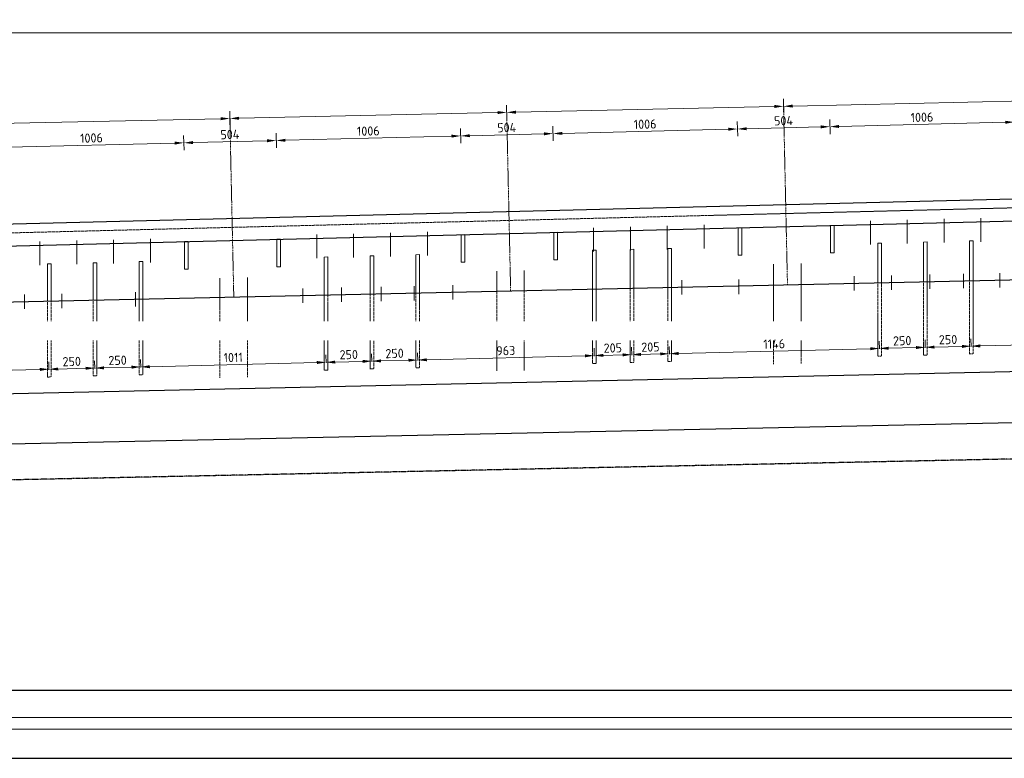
# Model space of a CAD drawing. Header units: millimetres. Extents: x -8028558 to 327273, y -63352 to 83293.
# Tile 28 of 195: x -18489 to -13120, y 8755 to 12783. Entities that reach past the tile are written whole.
import ezdxf
from ezdxf import colors
from ezdxf.entities.mleader import LeaderData, LeaderLine
from ezdxf.math import Vec2, Vec3

# ---------------------------------------------------------------- set-up
doc = ezdxf.new("R2010")
doc.units = ezdxf.units.MM
for name, pattern in [('NLCS-HIDDEN', [4, 2, -2]), ('XX-AFBREEK', [7, 4, -1, 1, -1]), ('XX-HART', [13, 4, -2, 1, -2, 4]), ('ZZ-HIDDEN-SO', [4, 2, -2])]:
    doc.linetypes.add(name, pattern=pattern)
for name, color, linetype, lineweight in [('B-CO-BC-AFBREEKLIJN-GD', 7, 'XX-AFBREEK', 25), ('B-CO-BC-BETONVORM-GD', 90, 'Continuous', 25), ('B-CO-BC-BETONVORM-GN', 10, 'ZZ-HIDDEN-SO', 13), ('B-CO-BC-STORTNAAD-GD', 10, 'BC-STORTNAAD', 25), ('B-CO-BC-WAPENING_HOOFDWAPENING-G', 170, 'Continuous', 18), ('B-CO-BC-WAPENING_HOOFDWAPENING-GN', 140, 'NLCS-HIDDEN', 13), ('X-XX-AL-HARTLIJN-G', 7, 'XX-HART', 18), ('X-XX-AL-M', 7, 'Continuous', 18), ('X-XX-AL-VERWIJZING-T25', 7, 'Continuous', 25)]:
    doc.layers.add(name, color=color, linetype=linetype, lineweight=lineweight)
doc.styles.add('NLCS-ISO-MM20-T25', font='NLCS-ISO.ttf', dxfattribs={"height": 50})
doc.linetypes.add('BC-STORTNAAD', pattern='A,15,-1,[175,NLCS.SHX,S=1,R=0,X=0,Y=0],-1', length=17)
doc.dimstyles.new('NLCS-MM20-T25-PIJL_L0_H4', dxfattribs={"dimscale": 20, "dimtxt": 2.5, "dimasz": 2.5, "dimexe": 2, "dimexo": 2, "dimgap": 0.7, "dimtad": 1, "dimdec": 0, "dimzin": 0, "dimdsep": 46, "dimtxsty": 'NLCS-ISO-MM20-T25', "dimcen": 0, "dimdle": 2, "dimclrd": 256, "dimclre": 256, "dimclrt": 256, "dimadec": 4, "dimazin": 0, "dimtfac": 1, "dimtdec": 3, "dimtofl": 0, "dimtmove": 0, "dimatfit": 3, "dimfxl": 2, "dimfxlon": 1, "dimtfillclr": 256, "dimtolj": 1, "dimtzin": 0, "dimlwd": -1, "dimlwe": -1, "dimarcsym": 0})

# ---------------------------------------------------------------- blocks, each defined once
blk = doc.blocks.new('*D193')
at = {"layer": 'X-XX-AL-M', "transparency": 16777216}
for p, q in [((-29731.3, 12670.7), (-29731.3, 12750.7)), ((-10761.3, 12670.7), (-10761.3, 12750.7)), ((-29681.3, 12710.7), (-10811.3, 12710.7))]:
    blk.add_line(p, q, dxfattribs=at)
for points in [[(-29681.3, 12719.1), (-29681.3, 12702.4), (-29731.3, 12710.7)], [(-10811.3, 12719.1), (-10811.3, 12702.4), (-10761.3, 12710.7)]]:
    blk.add_solid(points, dxfattribs=at)
at = {"layer": 'X-XX-AL-M', "transparency": 16777216, "insert": (-20246.3, 12749.7), "char_height": 50, "attachment_point": 5, "style": 'NLCS-ISO-MM20-T25'}
blk.add_mtext('\\A1;18970', dxfattribs=at)
blk = doc.blocks.new('*D205')
at = {"layer": 'X-XX-AL-M', "transparency": 16777216}
for p, q in [((-18851.8, 12170.5), (-18853.6, 12250.5)), ((-18802.7, 12211.6), (-17393.1, 12242.7)), ((-17342.2, 12203.8), (-17344, 12283.8))]:
    blk.add_line(p, q, dxfattribs=at)
for points in [[(-17393.2, 12251), (-17392.9, 12234.4), (-17343.1, 12243.8)], [(-18802.9, 12219.9), (-18802.5, 12203.3), (-18852.7, 12210.5)]]:
    blk.add_solid(points, dxfattribs=at)
blk = doc.blocks.new('*D206')
at = {"layer": 'X-XX-AL-M', "transparency": 16777216}
for p, q in [((-15832.6, 12237.1), (-15834.3, 12317.1)), ((-17342.2, 12203.8), (-17344, 12283.8)), ((-17293.1, 12244.9), (-15883.4, 12276))]:
    blk.add_line(p, q, dxfattribs=at)
for points in [[(-17293.3, 12253.3), (-17292.9, 12236.6), (-17343.1, 12243.8)], [(-15883.6, 12284.4), (-15883.2, 12267.7), (-15833.4, 12277.1)]]:
    blk.add_solid(points, dxfattribs=at)
blk = doc.blocks.new('*D207')
at = {"layer": 'X-XX-AL-M', "transparency": 16777216}
for p, q in [((-14322.9, 12270.4), (-14324.7, 12350.4)), ((-15832.6, 12237.1), (-15834.3, 12317.1)), ((-15783.5, 12278.2), (-14373.8, 12309.3))]:
    blk.add_line(p, q, dxfattribs=at)
for points in [[(-14374, 12317.7), (-14373.6, 12301), (-14323.8, 12310.4)], [(-15783.6, 12286.6), (-15783.3, 12269.9), (-15833.4, 12277.1)]]:
    blk.add_solid(points, dxfattribs=at)
blk = doc.blocks.new('*D208')
at = {"layer": 'X-XX-AL-M', "transparency": 16777216}
for p, q in [((-14322.9, 12270.4), (-14324.7, 12350.4)), ((-12813.3, 12303.7), (-12815.1, 12383.7)), ((-14273.8, 12311.5), (-12864.2, 12342.6))]:
    blk.add_line(p, q, dxfattribs=at)
for points in [[(-12864.3, 12351), (-12864, 12334.3), (-12814.2, 12343.7)], [(-14274, 12319.9), (-14273.6, 12303.2), (-14323.8, 12310.4)]]:
    blk.add_solid(points, dxfattribs=at)
blk = doc.blocks.new('*D255')
at = {"layer": 'X-XX-AL-M', "transparency": 16777216}
for p, q in [((-17593, 12071.1), (-17595, 12151.1)), ((-18598.7, 12046), (-18600.7, 12125.9)), ((-18549.7, 12087.2), (-17644, 12109.8))]:
    blk.add_line(p, q, dxfattribs=at)
for points in [[(-18549.9, 12095.5), (-18549.5, 12078.9), (-18599.7, 12086)], [(-17644.2, 12118.2), (-17643.7, 12101.5), (-17594, 12111.1)]]:
    blk.add_solid(points, dxfattribs=at)
at = {"layer": 'X-XX-AL-M', "transparency": 16777216, "insert": (-18097.8, 12137.5), "char_height": 50, "attachment_point": 5, "rotation": 1.4321, "style": 'NLCS-ISO-MM20-T25'}
blk.add_mtext('\\A1;1006', dxfattribs=at)
blk = doc.blocks.new('*D256')
at = {"layer": 'X-XX-AL-M', "transparency": 16777216}
for p, q in [((-17593, 12071.1), (-17595, 12151.1)), ((-17089.1, 12083.7), (-17091.1, 12163.7)), ((-17544, 12112.3), (-17140.1, 12122.4))]:
    blk.add_line(p, q, dxfattribs=at)
for points in [[(-17544.2, 12120.7), (-17543.8, 12104), (-17594, 12111.1)], [(-17140.3, 12130.8), (-17139.9, 12114.1), (-17090.1, 12123.7)]]:
    blk.add_solid(points, dxfattribs=at)
at = {"layer": 'X-XX-AL-M', "transparency": 16777216, "insert": (-17343, 12156.4), "char_height": 50, "attachment_point": 5, "rotation": 1.4321, "style": 'NLCS-ISO-MM20-T25'}
blk.add_mtext('\\A1;504', dxfattribs=at)
blk = doc.blocks.new('*D257')
at = {"layer": 'X-XX-AL-M', "transparency": 16777216}
for p, q in [((-16083.4, 12108.8), (-16085.4, 12188.8)), ((-17089.1, 12083.7), (-17091.1, 12163.7)), ((-17040.1, 12124.9), (-16134.4, 12147.6))]:
    blk.add_line(p, q, dxfattribs=at)
for points in [[(-16134.6, 12155.9), (-16134.2, 12139.3), (-16084.4, 12148.8)], [(-17040.4, 12133.3), (-17039.9, 12116.6), (-17090.1, 12123.7)]]:
    blk.add_solid(points, dxfattribs=at)
at = {"layer": 'X-XX-AL-M', "transparency": 16777216, "insert": (-16588.3, 12175.3), "char_height": 50, "attachment_point": 5, "rotation": 1.4321, "style": 'NLCS-ISO-MM20-T25'}
blk.add_mtext('\\A1;1006', dxfattribs=at)
blk = doc.blocks.new('*D258')
at = {"layer": 'X-XX-AL-M', "transparency": 16777216}
for p, q in [((-16083.4, 12108.8), (-16085.4, 12188.8)), ((-15579.6, 12121.4), (-15581.6, 12201.4)), ((-16034.5, 12150.1), (-15630.6, 12160.2))]:
    blk.add_line(p, q, dxfattribs=at)
for points in [[(-16034.7, 12158.4), (-16034.3, 12141.8), (-16084.4, 12148.8)], [(-15630.8, 12168.5), (-15630.4, 12151.9), (-15580.6, 12161.4)]]:
    blk.add_solid(points, dxfattribs=at)
at = {"layer": 'X-XX-AL-M', "transparency": 16777216, "insert": (-15833.5, 12194.1), "char_height": 50, "attachment_point": 5, "rotation": 1.4321, "style": 'NLCS-ISO-MM20-T25'}
blk.add_mtext('\\A1;504', dxfattribs=at)
blk = doc.blocks.new('*D259')
at = {"layer": 'X-XX-AL-M', "transparency": 16777216}
for p, q in [((-15579.6, 12121.4), (-15581.6, 12201.4)), ((-14573.9, 12146.6), (-14575.9, 12226.6)), ((-15530.6, 12162.7), (-14624.9, 12185.3))]:
    blk.add_line(p, q, dxfattribs=at)
for points in [[(-14625.1, 12193.7), (-14624.7, 12177), (-14574.9, 12186.6)], [(-15530.8, 12171), (-15530.4, 12154.4), (-15580.6, 12161.4)]]:
    blk.add_solid(points, dxfattribs=at)
at = {"layer": 'X-XX-AL-M', "transparency": 16777216, "insert": (-15078.7, 12213), "char_height": 50, "attachment_point": 5, "rotation": 1.4321, "style": 'NLCS-ISO-MM20-T25'}
blk.add_mtext('\\A1;1006', dxfattribs=at)
blk = doc.blocks.new('*D260')
at = {"layer": 'X-XX-AL-M', "transparency": 16777216}
for p, q in [((-14573.9, 12146.6), (-14575.9, 12226.6)), ((-14524.9, 12187.8), (-14121.1, 12197.9)), ((-14070.1, 12159.2), (-14072.1, 12239.2))]:
    blk.add_line(p, q, dxfattribs=at)
for points in [[(-14525.1, 12196.2), (-14524.7, 12179.5), (-14574.9, 12186.6)], [(-14121.3, 12206.3), (-14120.9, 12189.6), (-14071.1, 12199.2)]]:
    blk.add_solid(points, dxfattribs=at)
at = {"layer": 'X-XX-AL-M', "transparency": 16777216, "insert": (-14324, 12231.9), "char_height": 50, "attachment_point": 5, "rotation": 1.4321, "style": 'NLCS-ISO-MM20-T25'}
blk.add_mtext('\\A1;504', dxfattribs=at)
blk = doc.blocks.new('*D261')
at = {"layer": 'X-XX-AL-M', "transparency": 16777216}
for p, q in [((-13064.1, 12184.3), (-13066.1, 12264.3)), ((-14070.1, 12159.2), (-14072.1, 12239.2)), ((-14021.1, 12200.4), (-13115.1, 12223.1))]:
    blk.add_line(p, q, dxfattribs=at)
for points in [[(-14021.3, 12208.8), (-14020.9, 12192.1), (-14071.1, 12199.2)], [(-13115.3, 12231.4), (-13114.9, 12214.7), (-13065.1, 12224.3)]]:
    blk.add_solid(points, dxfattribs=at)
at = {"layer": 'X-XX-AL-M', "transparency": 16777216, "insert": (-13569, 12250.7), "char_height": 50, "attachment_point": 5, "rotation": 1.4321, "style": 'NLCS-ISO-MM20-T25'}
blk.add_mtext('\\A1;1006', dxfattribs=at)
blk = doc.blocks.new('*D229')
at = {"layer": 'X-XX-AL-M', "transparency": 16777216}
for p, q in [((-18329.3, 10874.1), (-18330.3, 10916.6)), ((-19294, 10850), (-19295, 10892.5)), ((-19244.1, 10853.7), (-18379.3, 10875.3))]:
    blk.add_line(p, q, dxfattribs=at)
for points in [[(-19244.3, 10862), (-19243.8, 10845.4), (-19294, 10852.5)], [(-18379.5, 10883.7), (-18379.1, 10867), (-18329.3, 10876.6)]]:
    blk.add_solid(points, dxfattribs=at)
at = {"layer": 'X-XX-AL-M', "transparency": 16777216, "insert": (-18812.7, 10903.5), "char_height": 50, "attachment_point": 5, "rotation": 1.4321, "style": 'NLCS-ISO-MM20-T25'}
blk.add_mtext('\\A1;965', dxfattribs=at)
blk = doc.blocks.new('*D230')
at = {"layer": 'X-XX-AL-M', "transparency": 16777216}
for p, q in [((-18329.3, 10874.1), (-18330.3, 10916.6)), ((-18079.4, 10880.3), (-18080.4, 10922.8)), ((-18279.4, 10877.8), (-18129.4, 10881.6))]:
    blk.add_line(p, q, dxfattribs=at)
for points in [[(-18279.6, 10886.2), (-18279.1, 10869.5), (-18329.3, 10876.6)], [(-18129.6, 10889.9), (-18129.2, 10873.2), (-18079.4, 10882.8)]]:
    blk.add_solid(points, dxfattribs=at)
at = {"layer": 'X-XX-AL-M', "transparency": 16777216, "insert": (-18205.4, 10918.7), "char_height": 50, "attachment_point": 5, "rotation": 1.4321, "style": 'NLCS-ISO-MM20-T25'}
blk.add_mtext('\\A1;250', dxfattribs=at)
blk = doc.blocks.new('*D231')
at = {"layer": 'X-XX-AL-M', "transparency": 16777216}
for p, q in [((-18079.4, 10880.3), (-18080.4, 10922.8)), ((-17829.4, 10886.6), (-17830.5, 10929.1)), ((-18029.4, 10884.1), (-17879.5, 10887.8))]:
    blk.add_line(p, q, dxfattribs=at)
for points in [[(-18029.6, 10892.4), (-18029.2, 10875.7), (-18079.4, 10882.8)], [(-17879.7, 10896.2), (-17879.3, 10879.5), (-17829.5, 10889.1)]]:
    blk.add_solid(points, dxfattribs=at)
at = {"layer": 'X-XX-AL-M', "transparency": 16777216, "insert": (-17955.4, 10924.9), "char_height": 50, "attachment_point": 5, "rotation": 1.4321, "style": 'NLCS-ISO-MM20-T25'}
blk.add_mtext('\\A1;250', dxfattribs=at)
blk = doc.blocks.new('*D232')
at = {"layer": 'X-XX-AL-M', "transparency": 16777216}
for p, q in [((-16818.7, 10911.8), (-16819.8, 10954.3)), ((-17829.4, 10886.6), (-17830.5, 10929.1)), ((-17779.5, 10890.3), (-16868.8, 10913.1))]:
    blk.add_line(p, q, dxfattribs=at)
for points in [[(-16869, 10921.4), (-16868.6, 10904.8), (-16818.8, 10914.3)], [(-17779.7, 10898.7), (-17779.3, 10882), (-17829.5, 10889.1)]]:
    blk.add_solid(points, dxfattribs=at)
at = {"layer": 'X-XX-AL-M', "transparency": 16777216, "insert": (-17325.1, 10940.7), "char_height": 50, "attachment_point": 5, "rotation": 1.4321, "style": 'NLCS-ISO-MM20-T25'}
blk.add_mtext('\\A1;1011', dxfattribs=at)
blk = doc.blocks.new('*D233')
at = {"layer": 'X-XX-AL-M', "transparency": 16777216}
for p, q in [((-16818.7, 10911.8), (-16819.8, 10954.3)), ((-16568.8, 10918.1), (-16569.9, 10960.6)), ((-16768.8, 10915.6), (-16618.9, 10919.3))]:
    blk.add_line(p, q, dxfattribs=at)
for points in [[(-16769, 10923.9), (-16768.6, 10907.3), (-16818.8, 10914.3)], [(-16619.1, 10927.7), (-16618.7, 10911), (-16568.9, 10920.6)]]:
    blk.add_solid(points, dxfattribs=at)
at = {"layer": 'X-XX-AL-M', "transparency": 16777216, "insert": (-16694.8, 10956.5), "char_height": 50, "attachment_point": 5, "rotation": 1.4321, "style": 'NLCS-ISO-MM20-T25'}
blk.add_mtext('\\A1;250', dxfattribs=at)
blk = doc.blocks.new('*D234')
at = {"layer": 'X-XX-AL-M', "transparency": 16777216}
for p, q in [((-16568.8, 10918.1), (-16569.9, 10960.6)), ((-16318.9, 10924.3), (-16320, 10966.8)), ((-16518.9, 10921.8), (-16369, 10925.6))]:
    blk.add_line(p, q, dxfattribs=at)
for points in [[(-16519.1, 10930.2), (-16518.7, 10913.5), (-16568.9, 10920.6)], [(-16369.2, 10933.9), (-16368.7, 10917.3), (-16319, 10926.8)]]:
    blk.add_solid(points, dxfattribs=at)
at = {"layer": 'X-XX-AL-M', "transparency": 16777216, "insert": (-16444.9, 10962.7), "char_height": 50, "attachment_point": 5, "rotation": 1.4321, "style": 'NLCS-ISO-MM20-T25'}
blk.add_mtext('\\A1;250', dxfattribs=at)
blk = doc.blocks.new('*D235')
at = {"layer": 'X-XX-AL-M', "transparency": 16777216}
for p, q in [((-16318.9, 10924.3), (-16320, 10966.8)), ((-15356.2, 10948.4), (-15357.3, 10990.9)), ((-16269, 10928.1), (-15406.3, 10949.7))]:
    blk.add_line(p, q, dxfattribs=at)
for points in [[(-15406.5, 10958), (-15406, 10941.3), (-15356.3, 10950.9)], [(-16269.2, 10936.4), (-16268.8, 10919.8), (-16319, 10926.8)]]:
    blk.add_solid(points, dxfattribs=at)
at = {"layer": 'X-XX-AL-M', "transparency": 16777216, "insert": (-15838.6, 10977.9), "char_height": 50, "attachment_point": 5, "rotation": 1.4321, "style": 'NLCS-ISO-MM20-T25'}
blk.add_mtext('\\A1;963', dxfattribs=at)
blk = doc.blocks.new('*D236')
at = {"layer": 'X-XX-AL-M', "transparency": 16777216}
for p, q in [((-15356.2, 10948.4), (-15357.3, 10990.9)), ((-15306.3, 10952.2), (-15201.3, 10954.8)), ((-15151.3, 10953.5), (-15152.3, 10996))]:
    blk.add_line(p, q, dxfattribs=at)
for points in [[(-15306.5, 10960.5), (-15306.1, 10943.8), (-15356.3, 10950.9)], [(-15201.5, 10963.1), (-15201.1, 10946.5), (-15151.3, 10956)]]:
    blk.add_solid(points, dxfattribs=at)
at = {"layer": 'X-XX-AL-M', "transparency": 16777216, "insert": (-15254.8, 10992.5), "char_height": 50, "attachment_point": 5, "rotation": 1.4321, "style": 'NLCS-ISO-MM20-T25'}
blk.add_mtext('\\A1;205', dxfattribs=at)
blk = doc.blocks.new('*D237')
at = {"layer": 'X-XX-AL-M', "transparency": 16777216}
for p, q in [((-15151.3, 10953.5), (-15152.3, 10996)), ((-15101.3, 10957.3), (-14996.4, 10959.9)), ((-14946.3, 10958.7), (-14947.4, 11001.1))]:
    blk.add_line(p, q, dxfattribs=at)
for points in [[(-15101.6, 10965.6), (-15101.1, 10949), (-15151.3, 10956)], [(-14996.6, 10968.2), (-14996.2, 10951.6), (-14946.4, 10961.2)]]:
    blk.add_solid(points, dxfattribs=at)
at = {"layer": 'X-XX-AL-M', "transparency": 16777216, "insert": (-15049.8, 10997.6), "char_height": 50, "attachment_point": 5, "rotation": 1.4321, "style": 'NLCS-ISO-MM20-T25'}
blk.add_mtext('\\A1;205', dxfattribs=at)
blk = doc.blocks.new('*D238')
at = {"layer": 'X-XX-AL-M', "transparency": 16777216}
for p, q in [((-13800.7, 10987.3), (-13801.8, 11029.8)), ((-14946.3, 10958.7), (-14947.4, 11001.1)), ((-14896.4, 10962.4), (-13850.7, 10988.5))]:
    blk.add_line(p, q, dxfattribs=at)
for points in [[(-14896.6, 10970.7), (-14896.2, 10954.1), (-14946.4, 10961.2)], [(-13850.9, 10996.9), (-13850.5, 10980.2), (-13800.8, 10989.8)]]:
    blk.add_solid(points, dxfattribs=at)
at = {"layer": 'X-XX-AL-M', "transparency": 16777216, "insert": (-14374.6, 11014.5), "char_height": 50, "attachment_point": 5, "rotation": 1.4321, "style": 'NLCS-ISO-MM20-T25'}
blk.add_mtext('\\A1;1146', dxfattribs=at)
blk = doc.blocks.new('*D239')
at = {"layer": 'X-XX-AL-M', "transparency": 16777216}
for p, q in [((-13800.7, 10987.3), (-13801.8, 11029.8)), ((-13550.8, 10993.6), (-13551.8, 11036)), ((-13750.8, 10991), (-13600.8, 10994.8))]:
    blk.add_line(p, q, dxfattribs=at)
for points in [[(-13751, 10999.4), (-13750.6, 10982.7), (-13800.8, 10989.8)], [(-13601, 11003.1), (-13600.6, 10986.5), (-13550.8, 10996)]]:
    blk.add_solid(points, dxfattribs=at)
at = {"layer": 'X-XX-AL-M', "transparency": 16777216, "insert": (-13676.8, 11031.9), "char_height": 50, "attachment_point": 5, "rotation": 1.4321, "style": 'NLCS-ISO-MM20-T25'}
blk.add_mtext('\\A1;250', dxfattribs=at)
blk = doc.blocks.new('*D240')
at = {"layer": 'X-XX-AL-M', "transparency": 16777216}
for p, q in [((-13550.8, 10993.6), (-13551.8, 11036)), ((-13300.8, 10999.8), (-13301.9, 11042.3)), ((-13500.8, 10997.3), (-13350.9, 11001))]:
    blk.add_line(p, q, dxfattribs=at)
for points in [[(-13351.1, 11009.4), (-13350.7, 10992.7), (-13300.9, 11002.3)], [(-13501.1, 11005.6), (-13500.6, 10989), (-13550.8, 10996)]]:
    blk.add_solid(points, dxfattribs=at)
at = {"layer": 'X-XX-AL-M', "transparency": 16777216, "insert": (-13426.8, 11038.2), "char_height": 50, "attachment_point": 5, "rotation": 1.4321, "style": 'NLCS-ISO-MM20-T25'}
blk.add_mtext('\\A1;250', dxfattribs=at)
blk = doc.blocks.new('*D241')
at = {"layer": 'X-XX-AL-M', "transparency": 16777216}
for p, q in [((-12321.2, 11024.3), (-12322.2, 11066.8)), ((-13300.8, 10999.8), (-13301.9, 11042.3)), ((-13250.9, 11003.5), (-12371.2, 11025.5))]:
    blk.add_line(p, q, dxfattribs=at)
for points in [[(-13251.1, 11011.9), (-13250.7, 10995.2), (-13300.9, 11002.3)], [(-12371.4, 11033.9), (-12371, 11017.2), (-12321.2, 11026.8)]]:
    blk.add_solid(points, dxfattribs=at)
at = {"layer": 'X-XX-AL-M', "transparency": 16777216, "insert": (-12812, 11053.5), "char_height": 50, "attachment_point": 5, "rotation": 1.4321, "style": 'NLCS-ISO-MM20-T25'}
blk.add_mtext('\\A1;980', dxfattribs=at)

msp = doc.modelspace()

# ---------------------------------------------------------------- linework, layer by layer
at = {"layer": 'B-CO-BC-AFBREEKLIJN-GD', "flags": 128}
msp.add_lwpolyline([(-9200.6, 10467.7), (-31256.7, 10007.5)], dxfattribs=at)
at = {"layer": 'B-CO-BC-BETONVORM-GD', "flags": 128}
for points in [[(-29599.6, 11367.1), (-29576.9, 11392.7), (-10744.7, 11863.5)], [(-29509.5, 11249.3), (-29486.9, 11274.9), (-10654.6, 11745.7)], [(-28977, 8979.5), (-10761.7, 8977.8)], [(-28977, 8915.5), (-10761.7, 8913.8)], [(-30956.7, 8755), (-9301.7, 8755)]]:
    msp.add_lwpolyline(points, dxfattribs=at)
msp.add_lwpolyline([(-9301.7, 9124.2), (-28977, 9126)], close=True, dxfattribs=at)
at = {"layer": 'B-CO-BC-BETONVORM-GN', "flags": 128}
msp.add_lwpolyline([(-10735, 11815), (-29731.3, 11340.1), (-29731.3, 11367.1)], dxfattribs=at)
at = {"layer": 'B-CO-BC-WAPENING_HOOFDWAPENING-G', "flags": 128}
for points in [[(-15158.9, 11653.1), (-15158.9, 11524.3)], [(-14957.7, 11658.2), (-14957.7, 11529.3)], [(-14756.6, 11663.2), (-14756.6, 11534.3)], [(-13850.5, 11685.9), (-13850.5, 11557)], [(-13649.3, 11690.9), (-13649.3, 11562)], [(-13448.2, 11695.9), (-13448.2, 11567.1)], [(-13247.1, 11700.9), (-13247.1, 11572.1)], [(-16869.5, 11610.4), (-16869.5, 11481.5)], [(-16668.4, 11615.4), (-16668.4, 11486.6)], [(-16467.3, 11620.4), (-16467.3, 11491.6)], [(-16266.1, 11625.5), (-16266.1, 11496.6)], [(-15360, 11648.1), (-15360, 11519.3)], [(-18379.1, 11572.6), (-18379.1, 11443.8)], [(-18177.9, 11577.7), (-18177.9, 11448.8)], [(-17976.8, 11582.7), (-17976.8, 11453.8)], [(-17775.7, 11587.7), (-17775.7, 11458.9)], [(-13809.7, 11563.9), (-13789.7, 11564.4)], [(-13809.7, 11563.9), (-13809.7, 11347)], [(-13789.7, 11564.4), (-13789.7, 11347.5)], [(-13559.8, 11570.1), (-13539.8, 11570.6)], [(-13559.8, 11570.1), (-13559.8, 11352.5)], [(-13539.8, 11570.6), (-13539.8, 11353)], [(-13309.8, 11576.4), (-13289.9, 11576.9)], [(-13309.8, 11576.4), (-13309.8, 11358)], [(-13289.9, 11576.9), (-13289.9, 11358.5)], [(-16578.8, 11494.7), (-16558.8, 11495.2)], [(-16578.8, 11494.7), (-16578.8, 11285.9)], [(-16558.8, 11495.2), (-16558.8, 11286.4)], [(-16328.9, 11500.9), (-16308.9, 11501.4)], [(-16328.9, 11500.9), (-16328.9, 11291.4)], [(-16308.9, 11501.4), (-16308.9, 11291.9)], [(-15365.2, 11525), (-15345.2, 11525.5)], [(-15365.2, 11525), (-15365.2, 11312.7)], [(-15345.2, 11525.5), (-15345.2, 11313.1)], [(-15160.3, 11530.1), (-15140.3, 11530.6)], [(-15160.3, 11530.1), (-15160.3, 11317.2)], [(-15140.3, 11530.6), (-15140.3, 11317.7)], [(-14955.3, 11535.2), (-14935.3, 11535.7)], [(-14955.3, 11535.2), (-14955.3, 11321.7)], [(-14935.3, 11535.7), (-14935.3, 11322.2)], [(-18338.3, 11450.7), (-18318.3, 11451.2)], [(-18338.3, 11450.7), (-18338.3, 11247.1)], [(-18318.3, 11451.2), (-18318.3, 11247.5)], [(-18088.4, 11456.9), (-18068.4, 11457.4)], [(-18088.4, 11456.9), (-18088.4, 11252.6)], [(-18068.4, 11457.4), (-18068.4, 11253.1)], [(-17838.4, 11463.2), (-17818.4, 11463.7)], [(-17838.4, 11463.2), (-17838.4, 11258.1)], [(-17818.4, 11463.7), (-17818.4, 11258.6)], [(-16828.7, 11488.4), (-16808.8, 11488.9)], [(-16828.7, 11488.4), (-16828.7, 11280.4)], [(-16808.8, 11488.9), (-16808.8, 11280.8)], [(-14378.5, 11334.5), (-14378.5, 11448.7)], [(-14228.6, 11337.8), (-14228.6, 11452.5)], [(-15888, 11301.2), (-15888, 11411)], [(-15738.1, 11304.5), (-15738.1, 11414.7)], [(-13939.3, 11383.2), (-13939.3, 11305.1)], [(-13734.5, 11387.8), (-13734.5, 11309.6)], [(-13526.3, 11392.3), (-13526.3, 11314.2)], [(-13341.8, 11396.4), (-13341.8, 11318.3)], [(-13145.1, 11400.8), (-13145.1, 11322.6)], [(-17397.6, 11267.9), (-17397.6, 11373.2)], [(-17247.6, 11271.2), (-17247.6, 11377)], [(-16337.4, 11330.3), (-16337.4, 11252.2)], [(-16128, 11334.9), (-16128, 11256.8)], [(-14878.3, 11362.5), (-14878.3, 11284.4)], [(-14567.9, 11366.3), (-14567.9, 11286.3)], [(-18462.1, 11283.4), (-18462.1, 11205.3)], [(-18258.9, 11287.9), (-18258.9, 11209.8)], [(-17857.1, 11296.8), (-17857.1, 11218.6)], [(-16944.6, 11316.9), (-16944.6, 11238.8)], [(-16733.9, 11321.6), (-16733.9, 11243.4)], [(-16517.6, 11326.3), (-16517.6, 11248.2)]]:
    msp.add_lwpolyline(points, dxfattribs=at)
at = {"layer": 'B-CO-BC-WAPENING_HOOFDWAPENING-G'}
for points in [[(-14067.6, 11660.4), (-14067.6, 11510.4), (-14047.6, 11510.9), (-14047.6, 11660.9)], [(-16081, 11610.1), (-16081, 11460.1), (-16061, 11460.6), (-16061, 11610.6)], [(-15577.1, 11622.7), (-15577.1, 11472.7), (-15557.1, 11473.2), (-15557.1, 11623.2)], [(-14571.5, 11647.8), (-14571.5, 11497.8), (-14551.5, 11498.3), (-14551.5, 11648.3)], [(-17590.5, 11572.3), (-17590.5, 11422.3), (-17570.5, 11422.8), (-17570.5, 11572.8)], [(-17086.7, 11584.9), (-17086.7, 11434.9), (-17066.7, 11435.4), (-17066.7, 11585.4)]]:
    msp.add_lwpolyline(points, close=True, dxfattribs=at)
at = {"layer": 'B-CO-BC-WAPENING_HOOFDWAPENING-GN', "flags": 128}
for points in [[(-14378.5, 11334.5), (-14378.5, 10903.7)], [(-14228.6, 11337.8), (-14228.6, 10907.5)], [(-13809.7, 11347), (-13809.7, 10947.1)], [(-13789.7, 11347.5), (-13789.7, 10947.6)], [(-13559.8, 11352.5), (-13559.8, 10953.3)], [(-13539.8, 11353), (-13539.8, 10953.8)], [(-13309.8, 11358), (-13309.8, 10959.6)], [(-13289.9, 11358.5), (-13289.9, 10960.1)], [(-16828.7, 11280.4), (-16828.7, 10871.6)], [(-16808.8, 11280.8), (-16808.8, 10872.1)], [(-16578.8, 11285.9), (-16578.8, 10877.8)], [(-16558.8, 11286.4), (-16558.8, 10878.3)], [(-16328.9, 11291.4), (-16328.9, 10884.1)], [(-16308.9, 11291.9), (-16308.9, 10884.6)], [(-15888, 11301.2), (-15888, 10866)], [(-15738.1, 11304.5), (-15738.1, 10869.7)], [(-15365.2, 11312.7), (-15365.2, 10908.2)], [(-15345.2, 11313.1), (-15345.2, 10908.7)], [(-15160.3, 11317.2), (-15160.3, 10913.3)], [(-15140.3, 11317.7), (-15140.3, 10913.8)], [(-14955.3, 11321.7), (-14955.3, 10918.4)], [(-14935.3, 11322.2), (-14935.3, 10918.9)], [(-18338.3, 11247.1), (-18338.3, 10833.9)], [(-18318.3, 11247.5), (-18318.3, 10834.4)], [(-18088.4, 11252.6), (-18088.4, 10840.1)], [(-18068.4, 11253.1), (-18068.4, 10840.6)], [(-17838.4, 11258.1), (-17838.4, 10846.3)], [(-17818.4, 11258.6), (-17818.4, 10846.8)], [(-17397.6, 11267.9), (-17397.6, 10828.2)], [(-17247.6, 11271.2), (-17247.6, 10832)], [(-13559.8, 10953.3), (-13539.8, 10953.8)], [(-13309.8, 10959.6), (-13289.9, 10960.1)], [(-15365.2, 10908.2), (-15345.2, 10908.7)], [(-15160.3, 10913.3), (-15140.3, 10913.8)], [(-14955.3, 10918.4), (-14935.3, 10918.9)], [(-13809.7, 10947.1), (-13789.7, 10947.6)], [(-17838.4, 10846.3), (-17818.4, 10846.8)], [(-16827.7, 10871.6), (-16807.8, 10872.1)], [(-16577.8, 10877.9), (-16557.8, 10878.4)], [(-16327.9, 10884.1), (-16307.9, 10884.6)], [(-18338.3, 10833.9), (-18318.3, 10834.4)], [(-18088.4, 10840.1), (-18068.4, 10840.6)]]:
    msp.add_lwpolyline(points, dxfattribs=at)
at = {"layer": 'X-XX-AL-HARTLIJN-G', "flags": 128}
for points in [[(-14302.3, 11336.1), (-14323.8, 12310.4)], [(-17321.6, 11269.5), (-17343.1, 12243.8)], [(-15811.9, 11302.8), (-15833.4, 12277.1)]]:
    msp.add_lwpolyline(points, dxfattribs=at)
at = {"layer": 'X-XX-AL-VERWIJZING-T25', "flags": 128}
for points in [[(-9301.7, 10946.5), (-30956.7, 10468.7)], [(-30956.7, 10206.2), (-9301.7, 10665.8)]]:
    msp.add_lwpolyline(points, dxfattribs=at)

# ---------------------------------------------------------------- dimensions: what is measured, and where the dimension line sits
at = {"layer": 'X-XX-AL-M'}
dim = msp.add_linear_dim(base=(-10761.3, 12710.7), p1=(-29731.3, 11417.4), p2=(-10761.3, 11863.1), dimstyle='NLCS-MM20-T25-PIJL_L0_H4', dxfattribs=at)
dim.commit()
dim.dimension.update_dxf_attribs({"geometry": '*D193', "text_midpoint": (-20246.3, 12749.7)})
for base, p1, p2, picture, middle in [((-14323.8, 12310.4), (-15811.9, 11302.8), (-14302.3, 11336.1), '*D207', (-15078.6, 12293.8)), ((-12814.2, 12343.7), (-14302.3, 11336.1), (-12792.7, 11369.5), '*D208', (-13569, 12327.1)), ((-15833.4, 12277.1), (-17321.6, 11269.5), (-15811.9, 11302.8), '*D206', (-16588.3, 12260.5)), ((-17343.1, 12243.8), (-18831.2, 11236.2), (-17321.6, 11269.5), '*D205', (-18097.9, 12227.2))]:
    dim = msp.add_linear_dim(base=base, p1=p1, p2=p2, angle=181.2639, text=' ', dimstyle='NLCS-MM20-T25-PIJL_L0_H4', dxfattribs=at)
    dim.commit()
    dim.dimension.update_dxf_attribs({"geometry": picture, "text_midpoint": middle})
for base, p1, p2, angle, picture, middle in [((-14574.9, 12186.6), (-15567.1, 11622.9), (-14561.5, 11648.1), 181.4321, '*D259', (-15078.7, 12213)), ((-14071.1, 12199.2), (-14561.5, 11648.1), (-14057.6, 11660.7), 181.4321, '*D260', (-14324, 12231.9)), ((-13065.1, 12224.3), (-14057.6, 11660.7), (-13051.6, 11685.8), 181.4321, '*D261', (-13569, 12250.7)), ((-17090.1, 12123.7), (-17580.5, 11572.6), (-17076.7, 11585.2), 181.4321, '*D256', (-17343, 12156.4)), ((-16084.4, 12148.8), (-17076.7, 11585.2), (-16071, 11610.3), 181.4321, '*D257', (-16588.3, 12175.3)), ((-15580.6, 12161.4), (-16071, 11610.3), (-15567.1, 11622.9), 181.4321, '*D258', (-15833.5, 12194.1)), ((-17594, 12111.1), (-18586.2, 11547.5), (-17580.5, 11572.6), 181.4321, '*D255', (-18097.8, 12137.5)), ((-13550.8, 10996), (-13799.7, 10947.3), (-13549.8, 10953.6), 1.4321, '*D239', (-13676.8, 11031.9)), ((-13300.9, 11002.3), (-13549.8, 10953.6), (-13299.8, 10959.8), 1.4321, '*D240', (-13426.8, 11038.2)), ((-12321.2, 11026.8), (-13299.8, 10959.8), (-12320.2, 10984.3), 1.4321, '*D241', (-12812, 11053.5)), ((-17829.5, 10889.1), (-18078.4, 10840.4), (-17828.4, 10846.6), 1.4321, '*D231', (-17955.4, 10924.9)), ((-16818.8, 10914.3), (-17828.4, 10846.6), (-16817.7, 10871.9), 1.4321, '*D232', (-17325.1, 10940.7)), ((-16568.9, 10920.6), (-16817.7, 10871.9), (-16567.8, 10878.1), 1.4321, '*D233', (-16694.8, 10956.5)), ((-16319, 10926.8), (-16567.8, 10878.1), (-16317.9, 10884.4), 1.4321, '*D234', (-16444.9, 10962.7)), ((-18329.3, 10876.6), (-19293, 10810), (-18328.3, 10834.1), 1.4321, '*D229', (-18812.7, 10903.5)), ((-18079.4, 10882.8), (-18328.3, 10834.1), (-18078.4, 10840.4), 1.4321, '*D230', (-18205.4, 10918.7))]:
    dim = msp.add_linear_dim(base=base, p1=p1, p2=p2, angle=angle, dimstyle='NLCS-MM20-T25-PIJL_L0_H4', dxfattribs=at)
    dim.commit()
    dim.dimension.update_dxf_attribs({"geometry": picture, "text_midpoint": middle})

# ---------------------------------------------------------------- leaders
at = {"layer": 'X-XX-AL-VERWIJZING-T25'}
ml = msp.add_multileader_mtext('Standard', dxfattribs=at)
ml.set_content('6 Ø125xØ119 Hostalit-Z\\P1 Ø110xØ103 Hostalit-Z\\P(buis 100mm uitstek)', color=256, style='NLCS-ISO-MM20-T25')
ml.set_leader_properties(color=256, linetype='ByLayer', lineweight=-1)
ml.build(insert=Vec2(0, 0))
ml.multileader.update_dxf_attribs({"text_left_attachment_type": 5, "text_right_attachment_type": 5, "dogleg_length": 50, "arrow_head_size": 50})
ctx = ml.context
ctx.base_point, ctx.char_height, ctx.arrow_head_size, ctx.landing_gap_size, ctx.plane_origin = Vec3(-29636.3, 9543.4), 50, 50, 18, Vec3(-31686.3, 9264)
ctx.left_attachment, ctx.right_attachment = 5, 5
notes = []
notes.append((ctx, [(0, (1, 1, 0), (-29686.3, 9543.4), (1, 0), 50, [(0, [(-29877.8, 9194.4)], 0, [])])]))
ctx.mtext.insert, ctx.mtext.width, ctx.mtext.flow_direction = Vec3(-29618.3, 9775.1), 13466.668, 5
for ctx, leaders in notes:
    for number, flags, end, landing, length, lines in leaders:
        leader = LeaderData()
        leader.index, (leader.has_last_leader_line, leader.has_dogleg_vector, leader.attachment_direction) = number, flags
        leader.last_leader_point, leader.dogleg_vector, leader.dogleg_length = Vec3(end), Vec3(landing), length
        for number, points, colour, breaks in lines:
            line = LeaderLine()
            line.index, line.vertices, line.color, line.breaks = number, Vec3.list(points), colors.encode_raw_color(colour), breaks
            leader.lines.append(line)
        ctx.leaders.append(leader)

# ---------------------------------------------------------------- next in the draw order: leaders
ml = msp.add_multileader_mtext('Standard', dxfattribs=at)
ml.set_content('3+1{\\H1.08333x;Ø\\H1x;16No2a+2b}', color=256, style='NLCS-ISO-MM20-T25')
ml.set_leader_properties(color=256, linetype='ByLayer', lineweight=-1)
ml.build(insert=Vec2(0, 0))
ml.multileader.update_dxf_attribs({"text_left_attachment_type": 5, "text_right_attachment_type": 5, "dogleg_length": 50, "arrow_head_size": 50})
ctx = ml.context
ctx.base_point, ctx.char_height, ctx.arrow_head_size, ctx.landing_gap_size, ctx.plane_origin = Vec3(-31012.3, 11047.6), 50, 50, 18, Vec3(-29166.5, 11058.5)
ctx.left_attachment, ctx.right_attachment = 5, 5
notes = []
notes.append((ctx, [(0, (1, 1, 0), (-30451.7, 11047.6), (-1, 0), 50, [(0, [(-30334.8, 11076.6)], 0, [])])]))
ctx.mtext.insert, ctx.mtext.width, ctx.mtext.flow_direction = Vec3(-30994.3, 11112.6), 17045.571, 5
ctx.mtext.has_bg_fill, ctx.mtext.bg_color, ctx.mtext.bg_scale_factor, ctx.mtext.bg_transparency, ctx.mtext.use_window_bg_color = 1, -1027028792, 1.5, 0, 1
for ctx, leaders in notes:
    for number, flags, end, landing, length, lines in leaders:
        leader = LeaderData()
        leader.index, (leader.has_last_leader_line, leader.has_dogleg_vector, leader.attachment_direction) = number, flags
        leader.last_leader_point, leader.dogleg_vector, leader.dogleg_length = Vec3(end), Vec3(landing), length
        for number, points, colour, breaks in lines:
            line = LeaderLine()
            line.index, line.vertices, line.color, line.breaks = number, Vec3.list(points), colors.encode_raw_color(colour), breaks
            leader.lines.append(line)
        ctx.leaders.append(leader)

# ---------------------------------------------------------------- next in the draw order: linework, layer by layer
at = {"layer": 'B-CO-BC-STORTNAAD-GD', "flags": 128}
msp.add_lwpolyline([(-9301.7, 11446.5), (-30956.7, 10968.7)], dxfattribs=at)

# ---------------------------------------------------------------- next in the draw order: dimensions: what is measured, and where the dimension line sits
at = {"layer": 'X-XX-AL-M'}
for base, p1, p2, picture, middle in [((-15356.3, 10950.9), (-16317.9, 10884.4), (-15355.2, 10908.4), '*D235', (-15838.6, 10977.9)), ((-15151.3, 10956), (-15355.2, 10908.4), (-15150.3, 10913.6), '*D236', (-15254.8, 10992.5)), ((-14946.4, 10961.2), (-15150.3, 10913.6), (-14945.3, 10918.7), '*D237', (-15049.8, 10997.6)), ((-13800.8, 10989.8), (-14945.3, 10918.7), (-13799.7, 10947.3), '*D238', (-14374.6, 11014.5))]:
    dim = msp.add_linear_dim(base=base, p1=p1, p2=p2, angle=1.4321, dimstyle='NLCS-MM20-T25-PIJL_L0_H4', dxfattribs=at)
    dim.commit()
    dim.dimension.update_dxf_attribs({"geometry": picture, "text_midpoint": middle})

doc.saveas('drawing.dxf')
